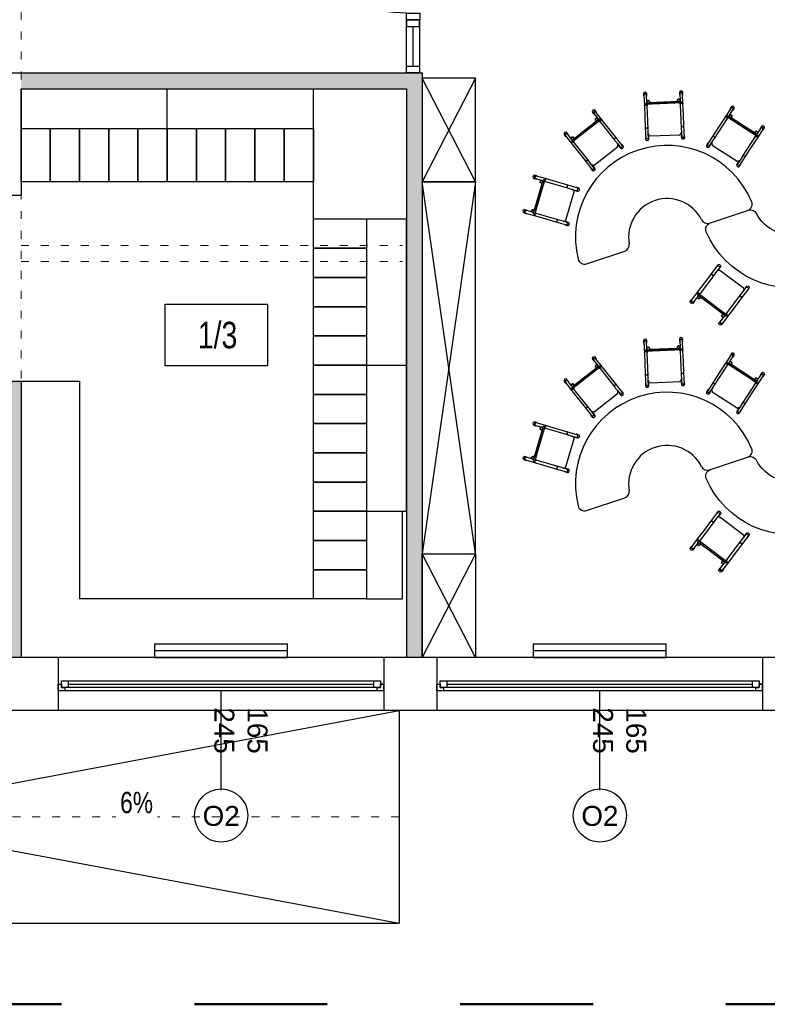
# Model space of a CAD drawing. Header units: millimetres. Extents: x 3698380 to 4312681, y 939872 to 1104488.
# Tile 43 of 93: x 3974075 to 3979701, y 1039219 to 1046630. Entities that reach past the tile are written whole.
import ezdxf
from ezdxf.enums import TextEntityAlignment as Align

# ---------------------------------------------------------------- set-up
doc = ezdxf.new("R2010")
doc.units = ezdxf.units.MM
doc.header["$LTSCALE"] = 10
doc.linetypes.add('1', pattern=[2, 1, -1])
doc.linetypes.add('ACAD_ISO03W100', pattern=[30, 12, -18])
doc.layers.add('0 20 cienka', color=8, linetype='Continuous', lineweight=20)
doc.layers.add('HVAC_zakres_opracowania', color=1, linetype='1', lineweight=50)
for name, color, linetype in [('_wytyczne ele', 6, 'Continuous'), ('A_bloki', 252, 'Continuous'), ('A_kreskowanie', 8, 'Continuous'), ('A_opis', 6, 'Continuous'), ('A_opis_pom', 3, 'Continuous'), ('A_sc_istn', 252, 'Continuous'), ('A_sc_proj', 2, 'Continuous'), ('A_stolarka', 252, 'Continuous'), ('A_wymiary', 1, 'Continuous')]:
    doc.layers.add(name, color=color, linetype=linetype)
doc.styles.get("Standard").update_dxf_attribs({"font": 'arial.ttf'})
doc.styles.add('Strzałki', font='ic-isocp.shx', dxfattribs={"width": 0.8})
doc.linetypes.add('TRACKS', pattern='A,0.15,[130,ltypeshp.shx,S=0.25,R=0,X=0,Y=0],0.15', length=0.3)

# ---------------------------------------------------------------- blocks, each defined once
blk = doc.blocks.new('*U462')
at = {"color": 252}
for p, q in [((-95, 20), (-100, 20)), ((-100, 15), (-97.5, 15)), ((-97.5, 15), (-97.5, 17.5)), ((-97.5, 17.5), (-95, 17.5)), ((-92.5, 17.5), (-97.5, 17.5)), ((-97.5, 17.5), (-97.5, 12.5)), ((-95, 17.5), (-95, 20)), ((140, 20), (-95, 20)), ((-92.5, 12.5), (-92.5, 17.5)), ((137.5, 17.5), (-92.5, 17.5)), ((-92.5, 15), (137.5, 15)), ((142.5, 17.5), (137.5, 17.5)), ((137.5, 17.5), (137.5, 12.5)), ((145, 20), (140, 20)), ((140, 20), (140, 17.5)), ((140, 17.5), (142.5, 17.5)), ((142.5, 17.5), (142.5, 15)), ((142.5, 12.5), (142.5, 17.5)), ((142.5, 15), (145, 15)), ((-97.5, 12.5), (-92.5, 12.5)), ((-92.5, 12.5), (137.5, 12.5)), ((-92.5, 12.5), (137.5, 12.5)), ((137.5, 12.5), (142.5, 12.5))]:
    blk.add_line(p, q, dxfattribs=at)
for points in [[(-100, 20), (-100, 15), (-97.5, 15)], [(145, 20), (145, 14.99), (142.5, 15)]]:
    blk.add_lwpolyline(points, dxfattribs=at)
blk = doc.blocks.new('*U338')
at = {"color": 252}
blk.add_lwpolyline([(75, 0), (0, 0)], dxfattribs=at)
for tag, p in [('S', (30, 5)), ('H', (30, -20))]:
    blk.add_attdef(tag, text='', height=15, dxfattribs=at).set_placement(p, align=Align.CENTER)
blk = doc.blocks.new('jndf')
at = {"layer": 'A_stolarka', "ltscale": 2}
for p, q in [((6685.7, -1555593.7), (6685.7, -1556543.7)), ((6685.7, -1555593.7), (6705.7, -1555593.7)), ((6705.7, -1555593.7), (6705.7, -1556543.7))]:
    blk.add_line(p, q, dxfattribs=at)
for points in [[(5755.7, -1555643.7), (5805.7, -1555643.7), (5805.7, -1555543.7), (5755.7, -1555543.7)], [(6705.7, -1555643.7), (6755.7, -1555643.7), (6755.7, -1555543.7), (6705.7, -1555543.7)]]:
    blk.add_lwpolyline(points, close=True, dxfattribs=at)
blk.add_arc((6705.7, -1555643.7), 900, 180, 270, dxfattribs=at)
blk = doc.blocks.new('Stolik banan - czerwony - wys_ 53 cm-1783507-0 PARTER')
at = {"layer": 'A_bloki'}
for p, q in [((-33.64, 69.19), (-63.82, 69.19)), ((63.79, 69.19), (33.62, 69.19))]:
    blk.add_line(p, q, dxfattribs=at)
for centre, radius, start, end in [((-63.82, 64.19), 5, 90, 184.4808), ((-33.64, 64.19), 5, 8.45652, 90), ((33.62, 64.19), 5, 90, 171.54348), ((63.79, 64.19), 5, 355.5192, 90), ((-0.01, 69.19), 69, 184.4808, 355.5192), ((-0.01, 69.19), 29, 188.45652, 351.54348)]:
    blk.add_arc(centre, radius, start, end, dxfattribs=at)
blk = doc.blocks.new('Krzesełko 38 cm - Czerwony-V99-0 PARTER')
at = {"layer": 'A_bloki'}
for p, q in [((-14.75, 7.01), (-14.75, 5.8)), ((-14.5, 5.8), (-14.5, -1.97)), ((-13.5, 0), (-8.5, 0)), ((-12.5, 1), (-12.5, 5.8)), ((-12.5, 1), (-12.5, 0)), ((-12.25, 5.8), (-12.25, 7.01)), ((-10.5, 0.06), (-10.5, 1)), ((10.5, 0.11), (-10.5, 0.11)), ((-8.5, 0), (8.5, 0)), ((8.5, 0), (13.5, 0)), ((10.5, 1), (10.5, 0.06)), ((12.25, 7.01), (12.25, 5.8)), ((12.5, 5.8), (12.5, 1)), ((12.5, 0), (12.5, 1)), ((14.5, -1.97), (14.5, 5.8)), ((14.75, 5.8), (14.75, 7.01)), ((-14.5, -1.97), (-14.5, -9.97)), ((-13.5, 0), (-13.5, -1)), ((-8.5, -1), (-13.5, -1)), ((-12.5, -1.97), (-12.5, -1)), ((-12.5, -1.05), (-12.5, -1.89)), ((-12.5, -19.79), (-12.5, -1.89)), ((8.5, -1), (-8.5, -1)), ((13.5, -1), (8.5, -1)), ((12.5, -1), (12.5, -1.97)), ((12.5, -1.89), (12.5, -1.05)), ((12.5, -1.89), (12.5, -19.79)), ((13.5, -1), (13.5, 0)), ((14.5, -9.97), (14.5, -1.97)), ((-14.5, -9.97), (-14.5, -17.97)), ((14.5, -17.97), (14.5, -9.97)), ((-14.5, -17.97), (-14.5, -26.94)), ((-12.5, -19.11), (-12.5, -17.97)), ((-12.5, -19.98), (-12.5, -19.79)), ((-12.5, -22.92), (-12.5, -19.98)), ((12.5, -17.97), (12.5, -19.11)), ((12.5, -19.79), (12.5, -19.98)), ((12.5, -19.98), (12.5, -22.92)), ((14.5, -26.94), (14.5, -17.97)), ((-14.75, -25.73), (-14.75, -26.94)), ((-12.5, -26.94), (-12.5, -22.92)), ((-12.25, -26.94), (-12.25, -25.73)), ((-11.14, -24.82), (11.14, -24.82)), ((12.25, -25.73), (12.25, -26.94)), ((12.5, -22.92), (12.5, -26.94)), ((14.75, -26.94), (14.75, -25.73))]:
    blk.add_line(p, q, dxfattribs=at)
at = {"layer": 'A_bloki', "flags": 128}
for points in [[(-12.5, -22.92), (-12.46, -23.34), (-12.32, -23.74), (-12.11, -24.1), (-11.83, -24.41), (-11.49, -24.66)], [(11.49, -24.66), (11.83, -24.41), (12.11, -24.1), (12.32, -23.74), (12.46, -23.34), (12.5, -22.92)]]:
    blk.add_lwpolyline(points, dxfattribs=at)
at = {"layer": 'A_bloki'}
for centre, radius, start, end in [((-11.5, 1), 1, 0, 180), ((-11.5, 1), 1, 135, 180), ((-11.5, 1), 1, 180, 255), ((-11.5, 1), 1, 180, 360), ((-11.5, 1), 1, 30, 120), ((-11.5, 1), 1, 300, 0), ((-11.5, 1), 1, 0, 15), ((11.5, 1), 1, 360, 180), ((11.5, 1), 1, 120, 180), ((11.5, 1), 1, 180, 240), ((11.5, 1), 1, 180, 360), ((11.5, 1), 1, 360, 105), ((11.5, 1), 1, 270, 360), ((-10.5, -1.89), 2, 155.58201, 180), ((10.5, -1.89), 2, 0, 24.41799)]:
    blk.add_arc(centre, radius, start, end, dxfattribs=at)
for centre, major_axis, start_param, end_param in [((-13.5, 7.01), (-1.25, 0), 3.141593, 6.283185), ((13.5, 7.01), (-1.25, 0), 3.141593, 6.283185), ((-13.5, 7.01), (1.25, 0), 3.141593, 3.403392), ((-13.5, 5.8), (1.25, 0), 0, 3.141593), ((-13.5, 5.8), (1.25, 0), 3.141593, 3.77396), ((-13.5, 5.8), (-1, 0), 3.141593, 6.283185), ((-13.5, 5.8), (1.25, 0), 5.650818, 6.283185), ((-13.5, 7.01), (-1.25, 0), 2.879793, 3.141593), ((13.5, 7.01), (1.25, 0), 3.141593, 3.403392), ((13.5, 5.8), (1.25, 0), 0, 3.141593), ((13.5, 5.8), (1.25, 0), 3.141593, 3.77396), ((13.5, 5.8), (-1, 0), 3.141593, 6.283185), ((13.5, 5.8), (1.25, 0), 5.650818, 6.283185), ((13.5, 7.01), (-1.25, 0), 2.879793, 3.141593), ((-13.5, -25.73), (1.25, 0), 2.509225, 3.141593), ((-13.5, -25.73), (1.25, 0), 3.141593, 6.283185), ((-13.5, -26.94), (-1.25, 0), 6.021386, 6.283185), ((-13.5, -26.94), (-1.25, 0), 0, 3.141593), ((-13.5, -25.73), (1.25, 0), 0, 0.632368), ((-13.5, -26.94), (1.25, 0), 0, 0.261799), ((13.5, -25.73), (1.25, 0), 2.509225, 3.141593), ((13.5, -25.73), (1.25, 0), 3.141593, 6.283185), ((13.5, -26.94), (-1.25, 0), 6.100199, 6.283185), ((13.5, -26.94), (-1.25, 0), 0, 3.141593), ((13.5, -25.73), (1.25, 0), 0, 0.632368), ((13.5, -26.94), (1.25, 0), 0, 0.261799)]:
    blk.add_ellipse(centre, major_axis=major_axis, ratio=0.970296, start_param=start_param, end_param=end_param, dxfattribs=at)
for points, knots in [([(-12.5, 1), (-12.5, 1.09), (-12.48, 1.22), (-12.43, 1.38), (-12.38, 1.48), (-12.33, 1.56), (-12.28, 1.63), (-12.24, 1.68), (-12.21, 1.71)], [0, 0, 0, 0, 0.0833333, 0.125, 0.1666667, 0.1875, 0.2083333, 0.25, 0.25, 0.25, 0.25]), ([(-11.76, 0.03), (-11.8, 0.05), (-11.88, 0.07), (-12, 0.13), (-12.09, 0.19), (-12.16, 0.25), (-12.22, 0.31), (-12.3, 0.39), (-12.36, 0.48), (-12.4, 0.56), (-12.43, 0.64), (-12.48, 0.78), (-12.5, 0.91), (-12.5, 1)], [0.5833333, 0.5833333, 0.5833333, 0.5833333, 0.625, 0.6666667, 0.7083333, 0.7291667, 0.75, 0.7916667, 0.8333333, 0.8541667, 0.875, 0.9166667, 1, 1, 1, 1]), ([(-12, 1.87), (-11.96, 1.89), (-11.88, 1.93), (-11.72, 1.98), (-11.5, 2.01), (-11.28, 1.98), (-11.12, 1.93), (-11.04, 1.89), (-11, 1.87)], [0.3333333, 0.3333333, 0.3333333, 0.3333333, 0.375, 0.4166667, 0.5, 0.5833333, 0.625, 0.6666667, 0.6666667, 0.6666667, 0.6666667]), ([(-10.5, 1), (-10.5, 0.91), (-10.52, 0.78), (-10.57, 0.62), (-10.62, 0.52), (-10.67, 0.44), (-10.72, 0.37), (-10.78, 0.31), (-10.84, 0.25), (-10.91, 0.19), (-10.96, 0.16), (-11, 0.13)], [0, 0, 0, 0, 0.0833333, 0.125, 0.1666667, 0.1875, 0.2083333, 0.25, 0.2708333, 0.2916667, 0.3333333, 0.3333333, 0.3333333, 0.3333333]), ([(10.5, 1), (10.5, 1.09), (10.52, 1.22), (10.57, 1.38), (10.62, 1.48), (10.67, 1.56), (10.72, 1.63), (10.78, 1.69), (10.84, 1.75), (10.91, 1.81), (10.96, 1.84), (11, 1.87)], [0, 0, 0, 0, 0.0833333, 0.125, 0.1666667, 0.1875, 0.2083333, 0.25, 0.2708333, 0.2916667, 0.3333333, 0.3333333, 0.3333333, 0.3333333]), ([(11, 0.13), (10.96, 0.16), (10.91, 0.19), (10.84, 0.25), (10.78, 0.31), (10.7, 0.39), (10.64, 0.48), (10.6, 0.56), (10.57, 0.64), (10.52, 0.78), (10.5, 0.91), (10.5, 1)], [0.6666667, 0.6666667, 0.6666667, 0.6666667, 0.7083333, 0.7291667, 0.75, 0.7916667, 0.8333333, 0.8541667, 0.875, 0.9166667, 1, 1, 1, 1]), ([(11.06, 0.03), (11.01, 0.04), (10.83, 0.09), (10.64, 0.11), (10.5, 0.11)], [0.4285714, 0.4285714, 0.4285714, 0.4285714, 0.5714286, 1, 1, 1, 1]), ([(11.5, 2), (11.59, 2), (11.72, 1.98), (11.88, 1.93), (11.96, 1.89), (12, 1.87)], [0.5, 0.5, 0.5, 0.5, 0.5833333, 0.625, 0.6666667, 0.6666667, 0.6666667, 0.6666667]), ([(12.5, 1), (12.5, 0.91), (12.48, 0.78), (12.43, 0.62), (12.38, 0.52), (12.33, 0.44), (12.28, 0.37), (12.22, 0.31), (12.16, 0.25), (12.09, 0.19), (12, 0.13), (11.88, 0.07), (11.72, 0.02), (11.59, 0), (11.5, 0)], [0, 0, 0, 0, 0.0833333, 0.125, 0.1666667, 0.1875, 0.2083333, 0.25, 0.2708333, 0.2916667, 0.3333333, 0.375, 0.4166667, 0.5, 0.5, 0.5, 0.5]), ([(12.21, 1.71), (12.24, 1.68), (12.3, 1.61), (12.36, 1.52), (12.4, 1.44), (12.43, 1.36), (12.48, 1.22), (12.5, 1.09), (12.5, 1)], [0.75, 0.75, 0.75, 0.75, 0.7916667, 0.8333333, 0.8541667, 0.875, 0.9166667, 1, 1, 1, 1]), ([(-14.5, -1.97), (-14.5, -1.9), (-14.48, -1.8), (-14.43, -1.67), (-14.37, -1.58), (-14.3, -1.49), (-14.21, -1.41), (-14.11, -1.35), (-13.97, -1.27), (-13.76, -1.2), (-13.5, -1.18), (-13.24, -1.2), (-13.03, -1.27), (-12.89, -1.35), (-12.79, -1.41), (-12.7, -1.49), (-12.63, -1.58), (-12.57, -1.67), (-12.52, -1.8), (-12.5, -1.9), (-12.5, -1.97)], [0, 0, 0, 0, 0.083333, 0.125, 0.166667, 0.208333, 0.25, 0.291667, 0.333333, 0.416667, 0.5, 0.583333, 0.666667, 0.708333, 0.75, 0.791667, 0.833333, 0.875, 0.916667, 1, 1, 1, 1]), ([(12.5, -1.97), (12.5, -1.9), (12.52, -1.8), (12.57, -1.67), (12.63, -1.58), (12.7, -1.49), (12.79, -1.41), (12.89, -1.35), (13.03, -1.27), (13.24, -1.2), (13.5, -1.18), (13.76, -1.2), (13.97, -1.27), (14.11, -1.35), (14.21, -1.41), (14.3, -1.49), (14.37, -1.58), (14.43, -1.67), (14.48, -1.8), (14.5, -1.9), (14.5, -1.97)], [0, 0, 0, 0, 0.083333, 0.125, 0.166667, 0.208333, 0.25, 0.291667, 0.333333, 0.416667, 0.5, 0.583333, 0.666667, 0.708333, 0.75, 0.791667, 0.833333, 0.875, 0.916667, 1, 1, 1, 1]), ([(-14.5, -17.97), (-14.5, -18.04), (-14.48, -18.14), (-14.43, -18.27), (-14.37, -18.36), (-14.3, -18.44), (-14.21, -18.52), (-14.11, -18.59), (-13.97, -18.67), (-13.76, -18.73), (-13.5, -18.76), (-13.24, -18.73), (-13.03, -18.67), (-12.89, -18.59), (-12.79, -18.52), (-12.7, -18.44), (-12.63, -18.36), (-12.57, -18.27), (-12.52, -18.14), (-12.5, -18.04), (-12.5, -17.97)], [0, 0, 0, 0, 0.083333, 0.125, 0.166667, 0.208333, 0.25, 0.291667, 0.333333, 0.416667, 0.5, 0.583333, 0.666667, 0.708333, 0.75, 0.791667, 0.833333, 0.875, 0.916667, 1, 1, 1, 1]), ([(12.5, -17.97), (12.5, -18.04), (12.52, -18.14), (12.57, -18.27), (12.63, -18.36), (12.7, -18.44), (12.79, -18.52), (12.89, -18.59), (13.03, -18.67), (13.24, -18.73), (13.5, -18.76), (13.76, -18.73), (13.97, -18.67), (14.11, -18.59), (14.21, -18.52), (14.3, -18.44), (14.37, -18.36), (14.43, -18.27), (14.48, -18.14), (14.5, -18.04), (14.5, -17.97)], [0, 0, 0, 0, 0.083333, 0.125, 0.166667, 0.208333, 0.25, 0.291667, 0.333333, 0.416667, 0.5, 0.583333, 0.666667, 0.708333, 0.75, 0.791667, 0.833333, 0.875, 0.916667, 1, 1, 1, 1]), ([(-11.57, -24.61), (-11.57, -24.61), (-11.58, -24.6), (-11.6, -24.59), (-11.61, -24.58), (-11.63, -24.57), (-11.64, -24.56), (-11.66, -24.55), (-11.67, -24.54), (-11.68, -24.53), (-11.7, -24.52), (-11.71, -24.51), (-11.73, -24.5), (-11.74, -24.49), (-11.76, -24.47), (-11.79, -24.45), (-11.82, -24.42), (-11.86, -24.39), (-11.91, -24.34), (-11.94, -24.31), (-11.96, -24.29)], [0, 0, 0, 0, 0.071429, 0.107143, 0.142857, 0.178571, 0.214286, 0.25, 0.285714, 0.321429, 0.357143, 0.392857, 0.428571, 0.464286, 0.5, 0.571429, 0.642857, 0.714286, 0.857143, 1, 1, 1, 1]), ([(-11.49, -24.66), (-11.46, -24.67), (-11.43, -24.69), (-11.39, -24.71), (-11.36, -24.72), (-11.35, -24.73), (-11.33, -24.74), (-11.31, -24.75), (-11.29, -24.76), (-11.28, -24.76), (-11.26, -24.77), (-11.24, -24.78), (-11.23, -24.78), (-11.21, -24.79), (-11.19, -24.8), (-11.18, -24.8), (-11.16, -24.81), (-11.15, -24.81), (-11.15, -24.81), (-11.14, -24.82), (-11.14, -24.82), (-11.14, -24.82), (-11.14, -24.81)], [0, 0, 0, 0, 0.1428571, 0.2142857, 0.25, 0.2857143, 0.3214286, 0.3571429, 0.3928571, 0.4285714, 0.4642857, 0.5, 0.5357143, 0.5714286, 0.6071429, 0.6428571, 0.6785714, 0.7142857, 0.75, 0.7857143, 0.8214286, 0.8571429, 0.8571429, 0.8571429, 0.8571429]), ([(11.14, -24.81), (11.14, -24.82), (11.14, -24.82), (11.14, -24.82), (11.15, -24.81), (11.15, -24.81), (11.16, -24.81), (11.18, -24.8), (11.19, -24.8), (11.21, -24.79), (11.23, -24.78), (11.24, -24.78), (11.26, -24.77), (11.28, -24.76), (11.29, -24.76), (11.31, -24.75), (11.33, -24.74), (11.35, -24.73), (11.36, -24.72), (11.39, -24.71), (11.43, -24.69), (11.46, -24.67), (11.49, -24.66)], [0.1428571, 0.1428571, 0.1428571, 0.1428571, 0.1785714, 0.2142857, 0.25, 0.2857143, 0.3214286, 0.3571429, 0.3928571, 0.4285714, 0.4642857, 0.5, 0.5357143, 0.5714286, 0.6071429, 0.6428571, 0.6785714, 0.7142857, 0.75, 0.7857143, 0.8571429, 1, 1, 1, 1]), ([(11.96, -24.29), (11.94, -24.31), (11.91, -24.34), (11.86, -24.39), (11.82, -24.42), (11.79, -24.45), (11.76, -24.47), (11.74, -24.49), (11.73, -24.5), (11.71, -24.51), (11.7, -24.52), (11.68, -24.53), (11.67, -24.54), (11.66, -24.55), (11.64, -24.56), (11.63, -24.57), (11.61, -24.58), (11.6, -24.59), (11.58, -24.6), (11.57, -24.61), (11.57, -24.61)], [0, 0, 0, 0, 0.142857, 0.285714, 0.357143, 0.428571, 0.5, 0.535714, 0.571429, 0.607143, 0.642857, 0.678571, 0.714286, 0.75, 0.785714, 0.821429, 0.857143, 0.892857, 0.928571, 1, 1, 1, 1])]:
    blk.add_open_spline(points, degree=3, knots=knots, dxfattribs=at)
for points in [[(-10.5, 0.11), (-10.55, 0.11), (-10.64, 0.11), (-10.78, 0.09), (-10.92, 0.07), (-11.01, 0.04), (-11.06, 0.03)], [(-10.79, 1.71), (-10.76, 1.68), (-10.7, 1.61), (-10.66, 1.54), (-10.63, 1.5)], [(-10.53, 1.26), (-10.51, 1.18), (-10.5, 1.09), (-10.5, 1)]]:
    blk.add_open_spline(points, degree=3, dxfattribs=at)
blk = doc.blocks.new('CFU')
at = {"layer": 'A_bloki'}
for p, q in [((64155.5, -676318), (64555.5, -675538)), ((64155.5, -675538), (64555.5, -676318))]:
    blk.add_line(p, q, dxfattribs=at)
blk.add_lwpolyline([(64555.5, -676318), (64155.5, -676318), (64155.5, -675538), (64555.5, -675538)], close=True, dxfattribs=at)
blk = doc.blocks.new('NJIOVGYGV')
at = {"layer": 'A_bloki'}
for p, q in [((64155.5, -679118), (64555.5, -676318)), ((64155.5, -676318), (64555.5, -679118))]:
    blk.add_line(p, q, dxfattribs=at)
blk.add_lwpolyline([(64155.5, -676318), (64555.5, -676318), (64555.5, -679118), (64155.5, -679118)], close=True, dxfattribs=at)
blk = doc.blocks.new('d')
at = {"layer": 'A_kreskowanie', "ltscale": 2}
h = blk.add_hatch(color=252, dxfattribs=at)
h.dxf.hatch_style = 1
h.paths.add_polyline_path([(3731432.76, 791007.02), (3731312.76, 791007.02), (3731312.76, 789647.02), (3731432.76, 789647.02)])
h.paths.add_polyline_path([(3732874.74, 789327.02), (3732874.74, 789347.02), (3731432.76, 789347.02), (3731432.76, 789227.02), (3732874.74, 789227.02)])
h.paths.add_polyline_path([(3732754.74, 789227.02), (3732634.74, 789227.02), (3732634.74, 789127.02), (3732754.74, 789127.02)])
h.paths.add_polyline_path([(3734281.53, 789347.02), (3733874.74, 789347.02), (3733874.74, 789227.02), (3734281.53, 789227.02)])
h.paths.add_polyline_path([(3734161.53, 791007.02), (3734041.53, 791007.02), (3734041.53, 790927.02), (3734041.53, 790357.02), (3734041.53, 789347.02), (3734161.53, 789347.02)])
h.paths.add_polyline_path([(3736381.9, 791007.02), (3736261.9, 791007.02), (3736261.9, 789347.02), (3735463.65, 789347.02), (3735314.74, 789347.02), (3735314.74, 789227.02), (3736381.9, 789227.02)])
h.paths.add_polyline_path([(3735583.65, 789227.02), (3735463.65, 789227.02), (3735463.65, 787727.02), (3735583.65, 787727.02)])
h.paths.add_polyline_path([(3732754.74, 788122.56), (3732634.74, 788122.56), (3732634.74, 787727.02), (3732754.74, 787727.02)])
h.paths.add_polyline_path([(3731432.76, 789527.02), (3731312.76, 789527.02), (3731312.76, 787727.02), (3731432.76, 787727.02)])
h.paths.add_polyline_path([(3730049.12, 787727.02), (3729235.08, 787727.02), (3729235.08, 787627.02), (3729285.08, 787627.02), (3729285.08, 787527.02, 0.0278424), (3729290.65, 787427.02), (3730049.12, 787427.02)])
h.paths.add_polyline_path([(3729285.08, 787527.02), (3729235.08, 787527.02), (3729235.08, 787427.02), (3729290.65, 787427.02, -0.0278424)], flags=17)
h.paths.add_polyline_path([(3729285.08, 787627.02), (3729235.08, 787627.02), (3729235.08, 787527.02), (3729285.08, 787527.02)], flags=17)
h.paths.add_polyline_path([(3729114.74, 784607.02), (3728714.74, 784607.02), (3728714.74, 783607.02), (3729114.74, 783607.02)])
h.paths.add_polyline_path([(3729220.66, 783607.02), (3729114.74, 783607.02), (3729114.74, 783487.02), (3729220.66, 783487.02)])
h.paths.add_polyline_path([(3729309.74, 783607.02), (3729220.66, 783607.02), (3729220.66, 783487.02), (3729309.74, 783487.02)])
h.paths.add_polyline_path([(3732204.74, 783607.02), (3730709.74, 783607.02), (3730709.74, 783487.02), (3732204.74, 783487.02)])
h.paths.add_polyline_path([(3732324.74, 783707.02), (3732204.74, 783707.02), (3732204.74, 781627.02), (3732324.74, 781627.02)])
h.paths.add_polyline_path([(3735344.74, 786027.02), (3735224.74, 786027.02), (3732324.74, 786027.02), (3732324.74, 785907.02), (3735224.74, 785907.02), (3735224.74, 781627.02), (3735344.74, 781627.02)])
h.paths.add_polyline_path([(3744114.74, 791127.02), (3735314.74, 791127.02), (3735314.74, 791007.02), (3744114.74, 791007.02)])
h.paths.add_polyline_path([(3740100.05, 791007.02), (3739980.05, 791007.02), (3739980.05, 787727.02), (3740100.05, 787727.02)])
h.paths.add_polyline_path([(3742214.74, 791007.02), (3742094.74, 791007.02), (3742094.74, 787727.02), (3742214.74, 787727.02)])
h.paths.add_polyline_path([(3727024.74, 793327.02), (3726904.74, 793327.02), (3726904.74, 789127.02), (3727024.74, 789127.02)])
at = {"layer": '0 20 cienka', "color": 252, "linetype": 'ACAD_ISO03W100', "ltscale": 0.5}
blk.add_line((3730909.74, 780427.02), (3735169.87, 780427.02), dxfattribs=at)
for points in [[(3732324.74, 781627.02), (3732324.74, 787427.02)], [(3732324.74, 784727.02), (3735194.74, 784727.02)], [(3732324.74, 784607.02), (3735194.74, 784607.02)]]:
    blk.add_lwpolyline(points, dxfattribs=at)
at = {"layer": 'A_bloki', "color": 252, "linetype": 'Continuous'}
for p, q in [((3732324.74, 785607.02), (3732324.74, 785907.02)), ((3733424.74, 785607.02), (3733424.74, 785907.02)), ((3733424.74, 785607.02), (3733424.74, 785907.02)), ((3734524.74, 784846.58), (3734524.74, 785907.02)), ((3734924.74, 784927.02), (3735224.74, 784927.02)), ((3734924.74, 784927.02), (3735224.74, 784927.02)), ((3734924.74, 783827.02), (3735224.74, 783827.02)), ((3734924.74, 783827.02), (3735224.74, 783827.02)), ((3734924.74, 783827.02), (3735224.74, 783827.02)), ((3734924.74, 783827.02), (3735224.74, 783827.02)), ((3734924.74, 783827.02), (3735224.74, 783827.02)), ((3732324.74, 783707.02), (3732764.74, 783707.02)), ((3734924.74, 782727.02), (3735224.74, 782727.02)), ((3734924.74, 782727.02), (3735224.74, 782727.02)), ((3734924.74, 782727.02), (3735224.74, 782727.02)), ((3734524.74, 782067.02), (3732764.74, 782067.02)), ((3734924.74, 782067.02), (3735194.74, 782067.02))]:
    blk.add_line(p, q, dxfattribs=at)
for points in [[(3732324.74, 785207.02), (3732324.74, 785607.02), (3732544.74, 785607.02), (3732544.74, 785207.02)], [(3732544.74, 785207.02), (3732544.74, 785607.02), (3732764.74, 785607.02), (3732764.74, 785207.02)], [(3732764.74, 785207.02), (3732764.74, 785607.02), (3732984.74, 785607.02), (3732984.74, 785207.02)], [(3732984.74, 785207.02), (3732984.74, 785607.02), (3733204.74, 785607.02), (3733204.74, 785207.02)], [(3733204.74, 785207.02), (3733204.74, 785607.02), (3733424.74, 785607.02), (3733424.74, 785207.02)], [(3733424.74, 785207.02), (3733424.74, 785607.02), (3733644.74, 785607.02), (3733644.74, 785207.02)], [(3733644.74, 785207.02), (3733644.74, 785607.02), (3733864.74, 785607.02), (3733864.74, 785207.02)], [(3733864.74, 785207.02), (3733864.74, 785607.02), (3734084.74, 785607.02), (3734084.74, 785207.02)], [(3734084.74, 785207.02), (3734084.74, 785607.02), (3734304.74, 785607.02), (3734304.74, 785207.02)], [(3734304.74, 785207.02), (3734304.74, 785607.02), (3734524.74, 785607.02), (3734524.74, 785207.02)], [(3734524.74, 784927.02), (3734924.74, 784927.02), (3734924.74, 784707.02), (3734524.74, 784707.02)], [(3734524.74, 784707.02), (3734924.74, 784707.02), (3734924.74, 784487.02), (3734524.74, 784487.02)], [(3734524.74, 784487.02), (3734924.74, 784487.02), (3734924.74, 784267.02), (3734524.74, 784267.02)], [(3734524.74, 784267.02), (3734924.74, 784267.02), (3734924.74, 784047.02), (3734524.74, 784047.02)], [(3734524.74, 784047.02), (3734924.74, 784047.02), (3734924.74, 783827.02), (3734524.74, 783827.02)], [(3734524.74, 783827.02), (3734924.74, 783827.02), (3734924.74, 783607.02), (3734524.74, 783607.02)], [(3734524.74, 783607.02), (3734924.74, 783607.02), (3734924.74, 783387.02), (3734524.74, 783387.02)], [(3734524.74, 783387.02), (3734924.74, 783387.02), (3734924.74, 783167.02), (3734524.74, 783167.02)], [(3734524.74, 783167.02), (3734924.74, 783167.02), (3734924.74, 782947.02), (3734524.74, 782947.02)], [(3734524.74, 782947.02), (3734924.74, 782947.02), (3734924.74, 782727.02), (3734524.74, 782727.02)], [(3734524.74, 782727.02), (3734924.74, 782727.02), (3734924.74, 782507.02), (3734524.74, 782507.02)], [(3734524.74, 782507.02), (3734924.74, 782507.02), (3734924.74, 782287.02), (3734524.74, 782287.02)], [(3734524.74, 782287.02), (3734924.74, 782287.02), (3734924.74, 782067.02), (3734524.74, 782067.02)]]:
    blk.add_lwpolyline(points, close=True, dxfattribs=at)
for points in [[(3735224.74, 783827.02), (3735224.74, 784927.02)], [(3735224.74, 782727.02), (3735224.74, 783827.02)], [(3732764.74, 783707.02), (3732764.74, 782067.02)], [(3735194.74, 782067.02), (3735194.74, 782727.02)]]:
    blk.add_lwpolyline(points, dxfattribs=at)
at = {"layer": 'A_opis_pom', "color": 252, "ltscale": 2}
blk.add_lwpolyline([(3733410.74, 784286.87), (3734179.67, 784286.87), (3734179.67, 783821.45), (3733410.74, 783821.45)], close=True, dxfattribs=at)
at = {"layer": 'A_sc_istn', "color": 252}
for points in [[(3734329.74, 781727.02), (3733329.74, 781727.02), (3733329.74, 781627.02), (3734329.74, 781627.02)], [(3737179.74, 781727.02), (3736179.74, 781727.02), (3736179.74, 781627.02), (3737179.74, 781627.02)]]:
    blk.add_lwpolyline(points, close=True, dxfattribs=at)
at = {"layer": 'A_sc_istn', "color": 252, "linetype": 'TRACKS', "ltscale": 20}
for points in [[(3734329.74, 781677.02), (3733329.74, 781677.02)], [(3737179.74, 781677.02), (3736179.74, 781677.02)]]:
    blk.add_lwpolyline(points, dxfattribs=at)
at = {"layer": 'A_sc_istn', "color": 252}
for points in [[(3748199.74, 781627.02), (3730709.74, 781627.02)], [(3732604.74, 781627.02), (3732604.74, 781227.02)], [(3735054.74, 781627.02), (3735054.74, 781227.02)], [(3735454.74, 781627.02), (3735454.74, 781227.02)], [(3737904.74, 781627.02), (3737904.74, 781227.02)], [(3748199.74, 781227.02), (3730709.74, 781227.02)]]:
    blk.add_lwpolyline(points, dxfattribs=at)
for centre in [(3733831.05, 780437.26), (3736681.05, 780437.26)]:
    blk.add_circle(centre, 200, dxfattribs=at)
at = {"layer": 'A_sc_proj', "color": 252, "ltscale": 2}
for p, q in [((3732204.74, 786027.02), (3735344.74, 786027.02)), ((3735224.74, 786027.02), (3735344.74, 786027.02)), ((3732324.74, 785907.02), (3735224.74, 785907.02)), ((3732204.74, 785107.02), (3732324.74, 785107.02)), ((3732204.74, 783707.02), (3732324.74, 783707.02))]:
    blk.add_line(p, q, dxfattribs=at)
for points in [[(3735344.74, 786027.02), (3735344.74, 781627.02)], [(3732324.74, 785907.02), (3732324.74, 785107.02)], [(3735224.74, 785907.02), (3735224.74, 781627.02)], [(3732324.74, 783707.02), (3732324.74, 781627.02)]]:
    blk.add_lwpolyline(points, dxfattribs=at)
at = {"layer": 'A_stolarka', "color": 252, "ltscale": 2}
blk.add_line((3735274.74, 786077.02), (3735274.74, 786377.02), dxfattribs=at)
at = {"layer": 'A_stolarka', "color": 252}
for p, q in [((3730909.74, 780427.02), (3735169.87, 781227.02)), ((3735169.87, 781227.02), (3735169.87, 779627.02)), ((3730909.74, 780427.02), (3735169.87, 779627.02)), ((3729009.74, 779627.02), (3735169.87, 779627.02))]:
    blk.add_line(p, q, dxfattribs=at)
at = {"layer": 'A_stolarka', "color": 252, "ltscale": 2}
for points in [[(3735224.74, 786427.02), (3735224.74, 786377.02), (3735324.74, 786377.02), (3735324.74, 786427.02)], [(3735324.74, 786427.02), (3735324.74, 786027.02), (3735224.74, 786027.02), (3735224.74, 786427.02)], [(3735224.74, 786027.02), (3735224.74, 786077.02), (3735324.74, 786077.02), (3735324.74, 786027.02)]]:
    blk.add_lwpolyline(points, close=True, dxfattribs=at)
at = {"layer": 'A_bloki', "color": 252, "xscale": -1}
for name in ['CFU', 'NJIOVGYGV']:
    blk.add_blockref(name, (3799900.25, 1461524.98), dxfattribs=at)
at = {"layer": 'A_bloki', "color": 252}
for name, p, xscale, yscale, zscale, rotation in [('Krzesełko 38 cm - Czerwony-V99-0 PARTER', (3737159.85, 785804.59), 10, 10, 10, 2.530423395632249), ('Krzesełko 38 cm - Czerwony-V99-0 PARTER', (3736572.68, 785597.06), 9.999999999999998, 9.999999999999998, 9.999999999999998, 38.18098036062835), ('Krzesełko 38 cm - Czerwony-V99-0 PARTER', (3737755.4, 785631.12), 10, 10, 10, 327.0319375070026), ('Stolik banan - czerwony - wys_ 53 cm-1783507-0 PARTER', (3736969.19, 785447.3), 10.00000000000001, 10.00000000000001, 10.00000000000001, 198.3487556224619), ('Stolik banan - czerwony - wys_ 53 cm-1783507-0 PARTER', (3738335.71, 784442.52), -9.999999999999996, 9.999999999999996, 9.999999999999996, 18.34875562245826), ('Krzesełko 38 cm - Czerwony-V99-0 PARTER', (3736218.61, 785094.51), 9.999999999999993, 9.999999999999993, 9.999999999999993, 73.72347286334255), ('Krzesełko 38 cm - Czerwony-V99-0 PARTER', (3737523.06, 784276.85), -10, 10, 10, 142.9740383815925), ('Krzesełko 38 cm - Czerwony-V99-0 PARTER', (3737159.85, 783947.1), 10, 10, 10, 2.530423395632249), ('Krzesełko 38 cm - Czerwony-V99-0 PARTER', (3736572.68, 783739.57), 9.999999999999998, 9.999999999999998, 9.999999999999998, 38.18098036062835), ('Krzesełko 38 cm - Czerwony-V99-0 PARTER', (3737755.4, 783773.63), 10, 10, 10, 327.0319375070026), ('Stolik banan - czerwony - wys_ 53 cm-1783507-0 PARTER', (3736969.19, 783589.81), 10.00000000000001, 10.00000000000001, 10.00000000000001, 198.3487556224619), ('Stolik banan - czerwony - wys_ 53 cm-1783507-0 PARTER', (3738335.71, 782585.02), -9.999999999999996, 9.999999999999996, 9.999999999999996, 18.34875562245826), ('Krzesełko 38 cm - Czerwony-V99-0 PARTER', (3736218.61, 783237.01), 9.999999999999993, 9.999999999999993, 9.999999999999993, 73.72347286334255), ('Krzesełko 38 cm - Czerwony-V99-0 PARTER', (3737523.06, 782419.36), -10, 10, 10, 142.9740383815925)]:
    blk.add_blockref(name, p, dxfattribs=dict(at, xscale=xscale, yscale=yscale, zscale=zscale, rotation=rotation))
at = {"layer": 'A_bloki', "color": 252, "rotation": 180}
blk.add_blockref('CFU', (3799900.25, 106089.06), dxfattribs=at)
at = {"layer": 'A_sc_istn', "color": 252, "xscale": -10, "yscale": 10, "zscale": 10, "rotation": 180}
for p in [(3733604.74, 781576.99), (3736454.74, 781576.99)]:
    blk.add_blockref('*U462', p, dxfattribs=at)
at = {"layer": 'A_sc_istn', "color": 252, "linetype": 'ACAD_ISO03W100'}
ref = blk.add_blockref('*U338', (3733829.74, 781377), dxfattribs=dict(at, xscale=-10, yscale=10, zscale=10, rotation=90))
ref.add_attrib('S', '245', dxfattribs={"layer": '0', "color": 252, "height": 150, "rotation": 270}).set_placement((3733779.74, 781077), align=Align.CENTER)
ref.add_attrib('H', '165', dxfattribs={"layer": '0', "color": 252, "height": 150, "rotation": 270}).set_placement((3734029.74, 781077), align=Align.CENTER)
ref = blk.add_blockref('*U338', (3736679.74, 781377), dxfattribs=dict(at, xscale=-10, yscale=10, zscale=10, rotation=90))
ref.add_attrib('S', '245', dxfattribs={"layer": '0', "color": 252, "height": 150, "rotation": 270}).set_placement((3736629.74, 781077), align=Align.CENTER)
ref.add_attrib('H', '165', dxfattribs={"layer": '0', "color": 252, "height": 150, "rotation": 270}).set_placement((3736879.74, 781077), align=Align.CENTER)
at = {"layer": 'A_stolarka', "color": 252, "xscale": -1, "rotation": 270}
blk.add_blockref('jndf', (5290868.49, 780671.29), dxfattribs=at)
at = {"layer": 'A_sc_istn', "color": 252, "char_height": 300, "attachment_point": 7}
for insert in [(3733691.34, 780357.3), (3736541.34, 780357.3)]:
    blk.add_mtext_dynamic_manual_height_columns('{\\H0.5x;O2}', width=232.5953, gutter_width=12.5, heights=[0], dxfattribs=dict(at, insert=insert))
at = {"layer": 'A_opis', "color": 252, "insert": (3733194.36, 780534.24), "char_height": 160, "attachment_point": 5, "style": 'Strzałki', "bg_fill": 3, "box_fill_scale": 1.2, "bg_fill_color": 256, "bg_fill_transparency": 3932682}
blk.add_mtext('6%', dxfattribs=at)
at = {"layer": 'A_opis_pom', "color": 252, "insert": (3733803.73, 784051.7), "char_height": 200, "attachment_point": 5, "style": 'Strzałki', "bg_fill": 3, "box_fill_scale": 1.2, "bg_fill_color": 256, "bg_fill_transparency": 10554628}
blk.add_mtext('1/3', dxfattribs=at)
blk = doc.blocks.new('A$C77EF4F1D')
at = {"layer": 'HVAC_zakres_opracowania', "color": 2, "ltscale": 100}
blk.add_line((-1085.3, -14310.6), (16739.2, -14310.6), dxfattribs=at)

msp = doc.modelspace()

# ---------------------------------------------------------------- block references
at = {"layer": 'A_wymiary'}
msp.add_blockref('d', (241760.1, 260202.7), dxfattribs=at)

# ---------------------------------------------------------------- next in the draw order: block references
at = {"layer": '_wytyczne ele', "color": 2, "ltscale": 2}
msp.add_blockref('A$C77EF4F1D', (3970474.9, 1053529.8), dxfattribs=at)

doc.saveas('drawing.dxf')
